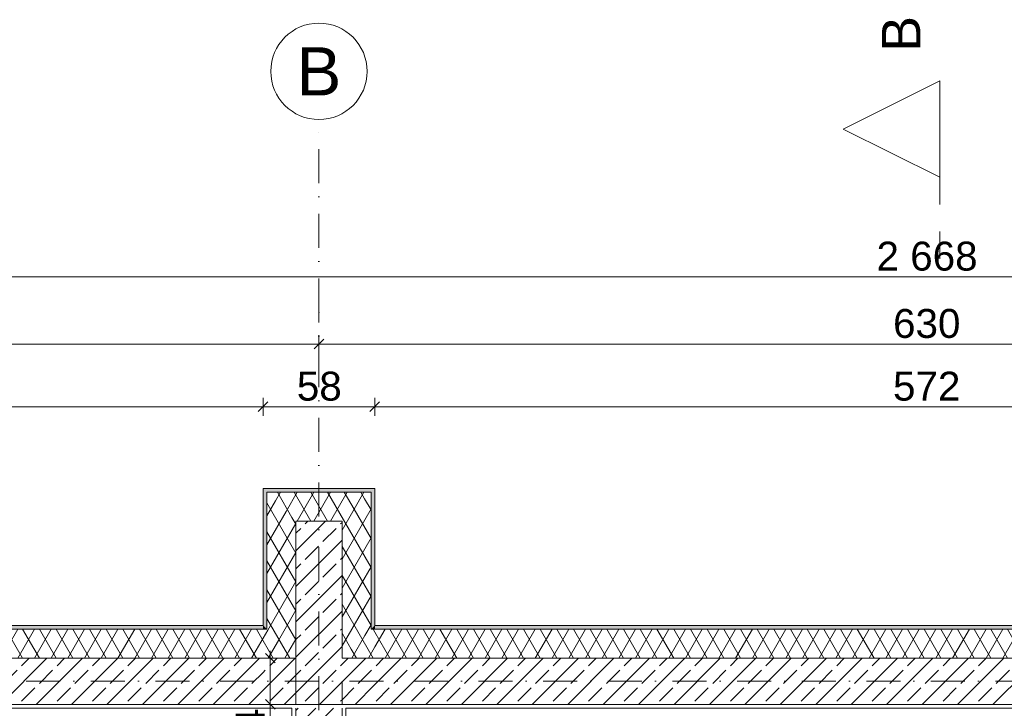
# Model space of a CAD drawing. Header units: millimetres. Extents: x -126271 to -91276, y -179170 to 5194.
# Tile 27 of 34: x -113582 to -108474, y -92007 to -88436. Entities that reach past the tile are written whole.
import ezdxf
from ezdxf.enums import TextEntityAlignment as Align

# ---------------------------------------------------------------- set-up
doc = ezdxf.new("R2010")
doc.units = ezdxf.units.MM
doc.header["$MEASUREMENT"] = 0
for name, pattern in [('Kropki i Kreski', [335.138881, 176.388884, -88.194442, 0, -70.555556]), ('Przerywana', [282.222223, 141.111112, -141.111112]), ('Wipeout_Contour', [1000, 0, -1000])]:
    doc.linetypes.add(name, pattern=pattern)
for name, color, linetype in [('Nowe_Konstrukcja - Słupy', 7, 'Continuous'), ('Nowe_Konstrukcja - Ściany zew', 7, 'Continuous'), ('Nowe_Osie', 7, 'Continuous'), ('Nowe_Wymiarowanie - Ogólne', 7, 'Continuous'), ('Znaczniki - Przekroje', 7, 'Continuous')]:
    doc.layers.add(name, color=color, linetype=linetype)
for name, color, linetype, lineweight, true_color in [('Nowe_Konstrukcja - Słupy_Nr_pióra__101', 250, 'Continuous', 13, 0x333333), ('Nowe_Konstrukcja - Ściany zew_Nr_pióra__23', 7, 'Continuous', 13, 0x858585), ('Nowe_Wymiarowanie - Ogólne_Nr_pióra__81', 7, 'Continuous', 13, 0x6a6a6a), ('Znaczniki - Przekroje_Nr_pióra__81', 7, 'Continuous', 13, 0x6a6a6a)]:
    doc.layers.add(name, color=color, linetype=linetype, lineweight=lineweight, true_color=true_color)
for name, color, linetype, lineweight in [('Nowe_Konstrukcja - Słupy_Nr_pióra__3', 7, 'Continuous', 13), ('Nowe_Konstrukcja - Słupy_Nr_pióra__41', 7, 'Continuous', 13), ('Nowe_Konstrukcja - Ściany zew_Nr_pióra__21', 7, 'Continuous', 20), ('Nowe_Konstrukcja - Ściany zew_Nr_pióra__3', 7, 'Continuous', 13), ('Nowe_Osie_Nr_pióra__3', 7, 'Continuous', 13), ('Nowe_Osie_Nr_pióra__4', 8, 'Continuous', 13), ('Nowe_Wymiarowanie - Ogólne_Nr_pióra__42', 8, 'Continuous', 25)]:
    doc.layers.add(name, color=color, linetype=linetype, lineweight=lineweight)
doc.styles.add('STYL_AUTOMATYCZNY_1', font='arial.ttf')
doc.dimstyles.new('STYL_AUTOMATYCZNY__1', dxfattribs={"dimtxt": 150, "dimasz": 47.5, "dimexe": 0.18, "dimexo": 0.0625, "dimgap": 0, "dimtad": 1, "dimtih": 1, "dimtoh": 1, "dimdec": 0, "dimlfac": 0.1, "dimzin": 0, "dimdsep": 46, "dimtxsty": 'STYL_AUTOMATYCZNY_1', "dimblk": 'ARROWHEAD_6', "dimblk1": 'ARROWHEAD_6', "dimblk2": 'ARROWHEAD_6', "dimcen": 0.09, "dimse1": 1, "dimse2": 1, "dimclrd": 256, "dimclre": 256, "dimclrt": 8, "dimazin": 0, "dimtfac": 1, "dimtdec": 4, "dimtmove": 0, "dimatfit": 3, "dimfxl": 0, "dimtolj": 1, "dimtzin": 0, "dimarcsym": 0})
doc.dimstyles.new('STYL_AUTOMATYCZNY__2', dxfattribs={"dimtxt": 150, "dimasz": 47.5, "dimexe": 0.18, "dimexo": 0.0625, "dimgap": 0, "dimtad": 1, "dimdec": 0, "dimlfac": 0.1, "dimzin": 0, "dimdsep": 46, "dimtxsty": 'STYL_AUTOMATYCZNY_1', "dimblk": 'ARROWHEAD_6', "dimblk1": 'ARROWHEAD_6', "dimblk2": 'ARROWHEAD_6', "dimcen": 0.09, "dimse1": 1, "dimse2": 1, "dimclrd": 256, "dimclre": 256, "dimclrt": 8, "dimazin": 0, "dimtfac": 1, "dimtdec": 4, "dimtmove": 0, "dimatfit": 3, "dimfxl": 0, "dimtolj": 1, "dimtzin": 0, "dimarcsym": 0})
pattern_1 = [(45, (0, 0), (-91.92388, 91.92388), []), (45, (-45.96, 45.96), (-91.92388, 91.92388), [97.5, -32.5])]
pattern_2 = [(0, (0, 0), (0, 86.60254), [0, -50]), (0, (25, 43.3), (0, 86.60254), [0, -50])]
pattern_3 = [(60, (0, 0), (-64.951905, 37.5), []), (120, (0, 0), (64.951905, 37.5), [])]

# ---------------------------------------------------------------- blocks, each defined once
blk = doc.blocks.new('Ściana_17_1', base_point=(-112029.5, -96066.6))
at = {"layer": 'Nowe_Konstrukcja - Ściany zew_Nr_pióra__23', "linetype": 'Continuous', "lineweight": 13, "true_color": 0x858585}
h = blk.add_hatch(dxfattribs=at)
h.set_pattern_fill('Tynk_0001', color=252, style=0, pattern_type=2)
h.set_pattern_definition(pattern_2)
h.paths.add_polyline_path([(-112169.5, -92006.6), (-112169.5, -95986.6), (-112149.5, -95986.6), (-112149.5, -92006.6)])
h = blk.add_hatch(dxfattribs=at)
h.set_pattern_fill('Beton_zbrojony_0001', color=252, style=0, pattern_type=2)
h.set_pattern_definition(pattern_1)
h.paths.add_polyline_path([(-112149.5, -92006.6), (-112149.5, -95986.6), (-111909.5, -95986.6), (-111909.5, -92006.6)])
h = blk.add_hatch(dxfattribs=at)
h.set_pattern_fill('Tynk_0001', color=252, style=0, pattern_type=2)
h.set_pattern_definition(pattern_2)
h.paths.add_polyline_path([(-111889.5, -93520.6), (-111889.5, -92006.6), (-111909.5, -92006.6), (-111909.5, -93520.6)])
h = blk.add_hatch(dxfattribs=at)
h.set_pattern_fill('Tynk_0001', color=252, style=0, pattern_type=2)
h.set_pattern_definition(pattern_2)
h.paths.add_polyline_path([(-111889.5, -93540.6), (-111889.5, -93520.6), (-111909.5, -93520.6), (-111909.5, -93540.6)])
h = blk.add_hatch(dxfattribs=at)
h.set_pattern_fill('Tynk_0001', color=252, style=0, pattern_type=2)
h.set_pattern_definition(pattern_2)
h.paths.add_polyline_path([(-111889.5, -93680.6), (-111889.5, -93660.6), (-111909.5, -93660.6), (-111909.5, -93680.6)])
h = blk.add_hatch(dxfattribs=at)
h.set_pattern_fill('Tynk_0001', color=252, style=0, pattern_type=2)
h.set_pattern_definition(pattern_2)
h.paths.add_polyline_path([(-111909.5, -93680.6), (-111909.5, -95986.6), (-111889.5, -95986.6), (-111889.5, -93680.6)])
h = blk.add_hatch(dxfattribs=at)
h.set_pattern_fill('Beton_zbrojony_0001', color=252, style=0, pattern_type=2)
h.set_pattern_definition(pattern_1)
h.paths.add_polyline_path([(-112149.5, -96006.6), (-111909.5, -96006.6), (-111909.5, -95986.6), (-112149.5, -95986.6)])
h = blk.add_hatch(dxfattribs=at)
h.set_pattern_fill('Beton_zbrojony_0001', color=252, style=0, pattern_type=2)
h.set_pattern_definition(pattern_1)
h.paths.add_polyline_path([(-112149.5, -96126.6), (-111909.5, -96126.6), (-111909.5, -96006.6), (-112149.5, -96006.6)])
h = blk.add_hatch(dxfattribs=at)
h.set_pattern_fill('Beton_zbrojony_0001', color=252, style=0, pattern_type=2)
h.set_pattern_definition(pattern_1)
h.paths.add_polyline_path([(-112149.5, -96146.6), (-111909.5, -96146.6), (-111909.5, -96126.6), (-112149.5, -96126.6)])
at = {"layer": 'Nowe_Konstrukcja - Ściany zew_Nr_pióra__21', "color": 7, "linetype": 'Continuous', "lineweight": 20}
blk.add_line((-112149.5, -96146.6), (-111909.5, -96146.6), dxfattribs=at)
at = {"layer": 'Nowe_Konstrukcja - Ściany zew_Nr_pióra__21', "color": 7, "linetype": 'Continuous', "lineweight": 20, "flags": 128}
for points in [[(-112169.5, -92006.6), (-112169.5, -95986.6)], [(-111889.5, -93520.6), (-111889.5, -92006.6)], [(-111889.5, -95986.6), (-111889.5, -93680.6)]]:
    blk.add_lwpolyline(points, dxfattribs=at)
at = {"layer": 'Nowe_Konstrukcja - Ściany zew_Nr_pióra__3', "color": 7, "linetype": 'Continuous', "lineweight": 13}
for p, q in [((-112149.5, -92006.6), (-112149.5, -95986.6)), ((-111909.5, -93540.6), (-111909.5, -92006.6)), ((-111889.5, -93540.6), (-111909.5, -93540.6)), ((-111909.5, -93540.6), (-111909.5, -93660.6)), ((-111909.5, -93660.6), (-111889.5, -93660.6)), ((-111909.5, -95986.6), (-111909.5, -93660.6)), ((-112149.5, -95986.6), (-112149.5, -96006.6)), ((-112149.5, -96006.6), (-112149.5, -96126.6)), ((-111909.5, -96006.6), (-111909.5, -95986.6)), ((-111909.5, -96126.6), (-111909.5, -96006.6)), ((-112149.5, -96126.6), (-112149.5, -96146.6)), ((-111909.5, -96146.6), (-111909.5, -96126.6))]:
    blk.add_line(p, q, dxfattribs=at)
blk = doc.blocks.new('Ściana_21_1', base_point=(-95829.5, -91866.6))
at = {"layer": 'Nowe_Konstrukcja - Ściany zew_Nr_pióra__23', "linetype": 'Continuous', "lineweight": 0, "true_color": 0xdfdfdf}
for points in [[(-112299.4, -90886.6), (-111759.4, -90886.6), (-111739.4, -90866.6), (-112319.4, -90866.6)], [(-112299.4, -91596.6), (-112299.4, -90886.6), (-112319.4, -90866.6), (-112319.4, -91576.6)], [(-112299.4, -90886.6), (-111759.4, -90886.6), (-111739.4, -90866.6), (-112319.4, -90866.6)], [(-112299.4, -91596.6), (-112299.4, -90886.6), (-112319.4, -90866.6), (-112319.4, -91576.6)], [(-111759.4, -90886.6), (-111759.4, -91596.6), (-111739.4, -91576.6), (-111739.4, -90866.6)], [(-111759.4, -90886.6), (-111759.4, -91596.6), (-111739.4, -91576.6), (-111739.4, -90866.6)], [(-112319.4, -91576.6), (-121139.5, -91576.6), (-121139.5, -91596.6), (-112319.4, -91596.6)], [(-112299.4, -91596.6), (-112319.4, -91576.6), (-112319.4, -91596.6)], [(-112299.4, -91596.6), (-112319.4, -91576.6), (-112319.4, -91596.6)], [(-111739.4, -91576.6), (-111759.4, -91596.6), (-111739.4, -91596.6)], [(-111739.4, -91576.6), (-111759.4, -91596.6), (-111739.4, -91596.6)], [(-106019.4, -91576.6), (-111739.4, -91576.6), (-111739.4, -91596.6), (-106019.4, -91596.6)]]:
    blk.add_hatch(color=254, dxfattribs=at).paths.add_polyline_path(points)
at = {"layer": 'Nowe_Konstrukcja - Ściany zew_Nr_pióra__23', "linetype": 'Continuous', "lineweight": 13, "true_color": 0x858585}
h = blk.add_hatch(dxfattribs=at)
h.set_pattern_fill('Izolacja_miękka_0001', color=252, style=0, pattern_type=2)
h.set_pattern_definition(pattern_3)
h.paths.add_polyline_path([(-112149.4, -91036.6), (-111909.4, -91036.6), (-111759.4, -90886.6), (-112299.4, -90886.6)])
h = blk.add_hatch(dxfattribs=at)
h.set_pattern_fill('Izolacja_miękka_0001', color=252, style=0, pattern_type=2)
h.set_pattern_definition(pattern_3)
h.paths.add_polyline_path([(-112149.4, -91746.6), (-112149.4, -91036.6), (-112299.4, -90886.6), (-112299.4, -91596.6)])
h = blk.add_hatch(dxfattribs=at)
h.set_pattern_fill('Izolacja_miękka_0001', color=252, style=0, pattern_type=2)
h.set_pattern_definition(pattern_3)
h.paths.add_polyline_path([(-112149.4, -91036.6), (-111909.4, -91036.6), (-111759.4, -90886.6), (-112299.4, -90886.6)])
h = blk.add_hatch(dxfattribs=at)
h.set_pattern_fill('Izolacja_miękka_0001', color=252, style=0, pattern_type=2)
h.set_pattern_definition(pattern_3)
h.paths.add_polyline_path([(-112149.4, -91746.6), (-112149.4, -91036.6), (-112299.4, -90886.6), (-112299.4, -91596.6)])
h = blk.add_hatch(dxfattribs=at)
h.set_pattern_fill('Izolacja_miękka_0001', color=252, style=0, pattern_type=2)
h.set_pattern_definition(pattern_3)
h.paths.add_polyline_path([(-111909.4, -91036.6), (-111909.4, -91746.6), (-111759.4, -91596.6), (-111759.4, -90886.6)])
h = blk.add_hatch(dxfattribs=at)
h.set_pattern_fill('Izolacja_miękka_0001', color=252, style=0, pattern_type=2)
h.set_pattern_definition(pattern_3)
h.paths.add_polyline_path([(-111909.4, -91036.6), (-111909.4, -91746.6), (-111759.4, -91596.6), (-111759.4, -90886.6)])
h = blk.add_hatch(dxfattribs=at)
h.set_pattern_fill('Izolacja_miękka_0001', color=252, style=0, pattern_type=2)
h.set_pattern_definition(pattern_3)
h.paths.add_polyline_path([(-112319.4, -91596.6), (-121139.5, -91596.6), (-121139.5, -91746.6), (-112319.4, -91746.6)])
h = blk.add_hatch(dxfattribs=at)
h.set_pattern_fill('Izolacja_miękka_0001', color=252, style=0, pattern_type=2)
h.set_pattern_definition(pattern_3)
h.paths.add_polyline_path([(-112319.4, -91746.6), (-112149.4, -91746.6), (-112299.4, -91596.6), (-112319.4, -91596.6)])
h = blk.add_hatch(dxfattribs=at)
h.set_pattern_fill('Izolacja_miękka_0001', color=252, style=0, pattern_type=2)
h.set_pattern_definition(pattern_3)
h.paths.add_polyline_path([(-112319.4, -91746.6), (-112149.4, -91746.6), (-112299.4, -91596.6), (-112319.4, -91596.6)])
h = blk.add_hatch(dxfattribs=at)
h.set_pattern_fill('Izolacja_miękka_0001', color=252, style=0, pattern_type=2)
h.set_pattern_definition(pattern_3)
h.paths.add_polyline_path([(-111909.4, -91746.6), (-111739.4, -91746.6), (-111739.4, -91596.6), (-111759.4, -91596.6)])
h = blk.add_hatch(dxfattribs=at)
h.set_pattern_fill('Izolacja_miękka_0001', color=252, style=0, pattern_type=2)
h.set_pattern_definition(pattern_3)
h.paths.add_polyline_path([(-111909.4, -91746.6), (-111739.4, -91746.6), (-111739.4, -91596.6), (-111759.4, -91596.6)])
h = blk.add_hatch(dxfattribs=at)
h.set_pattern_fill('Izolacja_miękka_0001', color=252, style=0, pattern_type=2)
h.set_pattern_definition(pattern_3)
h.paths.add_polyline_path([(-106019.4, -91596.6), (-111739.4, -91596.6), (-111739.4, -91746.6), (-106019.4, -91746.6)])
h = blk.add_hatch(dxfattribs=at)
h.set_pattern_fill('Beton_zbrojony_0001', color=252, style=0, pattern_type=2)
h.set_pattern_definition(pattern_1)
h.paths.add_polyline_path([(-112319.4, -91746.6), (-121139.5, -91746.6), (-121139.5, -91986.6), (-119529.3, -91986.6), (-119529.3, -91746.6), (-119269.3, -91746.6), (-119269.3, -91986.6), (-116869.3, -91986.6), (-116869.3, -91746.6), (-116569.3, -91746.6), (-116569.3, -91986.6), (-112319.4, -91986.6)])
h = blk.add_hatch(dxfattribs=at)
h.set_pattern_fill('Beton_zbrojony_0001', color=252, style=0, pattern_type=2)
h.set_pattern_definition(pattern_1)
h.paths.add_polyline_path([(-112319.4, -91986.6), (-112149.4, -91986.6), (-112149.4, -91746.6), (-112319.4, -91746.6)])
h = blk.add_hatch(dxfattribs=at)
h.set_pattern_fill('Beton_zbrojony_0001', color=252, style=0, pattern_type=2)
h.set_pattern_definition(pattern_1)
h.paths.add_polyline_path([(-112319.4, -91986.6), (-112149.4, -91986.6), (-112149.4, -91746.6), (-112319.4, -91746.6)])
h = blk.add_hatch(dxfattribs=at)
h.set_pattern_fill('Beton_zbrojony_0001', color=252, style=0, pattern_type=2)
h.set_pattern_definition(pattern_1)
h.paths.add_polyline_path([(-111909.4, -91986.6), (-111739.4, -91986.6), (-111739.4, -91746.6), (-111909.4, -91746.6)])
h = blk.add_hatch(dxfattribs=at)
h.set_pattern_fill('Beton_zbrojony_0001', color=252, style=0, pattern_type=2)
h.set_pattern_definition(pattern_1)
h.paths.add_polyline_path([(-111909.4, -91986.6), (-111739.4, -91986.6), (-111739.4, -91746.6), (-111909.4, -91746.6)])
h = blk.add_hatch(dxfattribs=at)
h.set_pattern_fill('Beton_zbrojony_0001', color=252, style=0, pattern_type=2)
h.set_pattern_definition(pattern_1)
h.paths.add_polyline_path([(-106019.4, -91746.6), (-111739.4, -91746.6), (-111739.4, -91986.6), (-106019.4, -91986.6)])
h = blk.add_hatch(dxfattribs=at)
h.set_pattern_fill('Tynk_0001', color=252, style=0, pattern_type=2)
h.set_pattern_definition(pattern_2)
h.paths.add_polyline_path([(-114169.5, -92006.6), (-112319.4, -92006.6), (-112319.4, -91986.6), (-114169.5, -91986.6)])
h = blk.add_hatch(dxfattribs=at)
h.set_pattern_fill('Tynk_0001', color=252, style=0, pattern_type=2)
h.set_pattern_definition(pattern_2)
h.paths.add_polyline_path([(-112149.4, -91986.6), (-112319.4, -91986.6), (-112319.4, -92006.6), (-111739.4, -92006.6), (-111739.4, -91986.6), (-111909.4, -91986.6)])
h = blk.add_hatch(dxfattribs=at)
h.set_pattern_fill('Tynk_0001', color=252, style=0, pattern_type=2)
h.set_pattern_definition(pattern_2)
h.paths.add_polyline_path([(-112149.4, -91986.6), (-112319.4, -91986.6), (-112319.4, -92006.6), (-111739.4, -92006.6), (-111739.4, -91986.6), (-111909.4, -91986.6)])
h = blk.add_hatch(dxfattribs=at)
h.set_pattern_fill('Tynk_0001', color=252, style=0, pattern_type=2)
h.set_pattern_definition(pattern_2)
h.paths.add_polyline_path([(-108029.5, -91986.6), (-111739.4, -91986.6), (-111739.4, -92006.6), (-108029.5, -92006.6)])
at = {"layer": 'Nowe_Konstrukcja - Słupy_Nr_pióra__3', "color": 7, "linetype": 'Continuous', "lineweight": 13}
for p, q in [((-111909.4, -91036.6), (-112149.4, -91036.6)), ((-112149.4, -91036.6), (-112149.4, -91746.6)), ((-111909.4, -91036.6), (-112149.4, -91036.6)), ((-112149.4, -91036.6), (-112149.4, -91746.6)), ((-111909.4, -91746.6), (-111909.4, -91036.6)), ((-111909.4, -91746.6), (-111909.4, -91036.6))]:
    blk.add_line(p, q, dxfattribs=at)
at = {"layer": 'Nowe_Konstrukcja - Ściany zew_Nr_pióra__21', "color": 7, "linetype": 'Continuous', "lineweight": 20}
for p, q in [((-112319.4, -90866.6), (-111739.4, -90866.6)), ((-112319.4, -91576.6), (-112319.4, -90866.6)), ((-112319.4, -90866.6), (-111739.4, -90866.6)), ((-112319.4, -91576.6), (-112319.4, -90866.6)), ((-111739.4, -90866.6), (-111739.4, -91576.6)), ((-111739.4, -90866.6), (-111739.4, -91576.6))]:
    blk.add_line(p, q, dxfattribs=at)
at = {"layer": 'Nowe_Konstrukcja - Ściany zew_Nr_pióra__21', "color": 7, "linetype": 'Continuous', "lineweight": 20, "flags": 128}
for points in [[(-112319.4, -91576.6), (-121139.5, -91576.6)], [(-106019.4, -91576.6), (-111739.4, -91576.6)], [(-114169.5, -92006.6), (-112169.5, -92006.6)], [(-111889.5, -92006.6), (-108029.5, -92006.6)]]:
    blk.add_lwpolyline(points, dxfattribs=at)
at = {"layer": 'Nowe_Konstrukcja - Ściany zew_Nr_pióra__3', "color": 7, "linetype": 'Continuous', "lineweight": 13}
for p, q in [((-112299.4, -90886.6), (-111759.4, -90886.6)), ((-112299.4, -91596.6), (-112299.4, -90886.6)), ((-112299.4, -90886.6), (-111759.4, -90886.6)), ((-112299.4, -91596.6), (-112299.4, -90886.6)), ((-111759.4, -90886.6), (-111759.4, -91596.6)), ((-111759.4, -90886.6), (-111759.4, -91596.6)), ((-112319.4, -91596.6), (-121139.5, -91596.6)), ((-112319.4, -91596.6), (-112299.4, -91596.6)), ((-112319.4, -91596.6), (-112299.4, -91596.6)), ((-111759.4, -91596.6), (-111739.4, -91596.6)), ((-111759.4, -91596.6), (-111739.4, -91596.6)), ((-106019.4, -91596.6), (-111739.4, -91596.6)), ((-112319.4, -91746.6), (-121139.5, -91746.6)), ((-112319.4, -91746.6), (-112149.4, -91746.6)), ((-112319.4, -91746.6), (-112149.4, -91746.6)), ((-112149.4, -91746.6), (-112319.4, -91746.6)), ((-112149.4, -91746.6), (-112319.4, -91746.6)), ((-111909.4, -91746.6), (-111739.4, -91746.6)), ((-111909.4, -91746.6), (-111739.4, -91746.6)), ((-111739.4, -91746.6), (-111909.4, -91746.6)), ((-111739.4, -91746.6), (-111909.4, -91746.6)), ((-106019.4, -91746.6), (-111739.4, -91746.6)), ((-114189.5, -91986.6), (-112319.4, -91986.6)), ((-112319.4, -91986.6), (-111739.4, -91986.6)), ((-112319.4, -91986.6), (-111739.4, -91986.6)), ((-111739.4, -91986.6), (-108009.5, -91986.6))]:
    blk.add_line(p, q, dxfattribs=at)
blk = doc.blocks.new('Standardowy znacznik osi_3')
at = {"layer": 'Nowe_Osie_Nr_pióra__3', "color": 7, "linetype": 'Continuous', "lineweight": 13, "flags": 128}
blk.add_lwpolyline([(17973, 0, 1), (17473, 0, 1)], format="xyb", close=True, dxfattribs=at)
at = {"layer": 'Nowe_Osie_Nr_pióra__4', "color": 8, "linetype": 'Kropki i Kreski', "lineweight": 13}
for p, q in [((1000, 0), (16473, 0)), ((16473, 0), (16473, 0)), ((16473, 0), (17473, 0))]:
    blk.add_line(p, q, dxfattribs=at)
blk.add_point((16473, 0), dxfattribs=at)
at = {"layer": 'Nowe_Osie_Nr_pióra__4', "color": 8, "lineweight": 13, "style": 'STYL_AUTOMATYCZNY_1'}
for tag, p in [('AC_MarkerText_1_0', (-67.9, -57.1)), ('AC_MarkerText_1_1', (17905.2, -57.1))]:
    blk.add_attdef(tag, text='', height=250, rotation=270, dxfattribs=at).set_placement(p, align=Align.TOP_CENTER)
blk = doc.blocks.new('Standardowy znacznik osi_5')
at = {"layer": 'Nowe_Osie_Nr_pióra__4', "color": 8, "linetype": 'Kropki i Kreski', "lineweight": 13}
blk.add_line((1000, 0), (32849.3, 0), dxfattribs=at)
at = {"layer": 'Nowe_Osie_Nr_pióra__4', "color": 8, "lineweight": 13, "style": 'STYL_AUTOMATYCZNY_1'}
for tag, p in [('AC_MarkerText_1_0', (-250, -239.3)), ('AC_MarkerText_1_1', (34099.3, -239.3))]:
    blk.add_attdef(tag, text='', height=250, rotation=180, dxfattribs=at).set_placement(p, align=Align.TOP_CENTER)
blk = doc.blocks.new('*D150')
at = {"layer": 'Nowe_Wymiarowanie - Ogólne_Nr_pióra__81', "color": 251, "linetype": 'Continuous', "lineweight": 13, "true_color": 0x6a6a6a}
for p, q in [((-121341.1, -91961.6), (-121291.1, -92011.6)), ((-121316.1, -96006.6), (-121316.1, -91986.6)), ((-121269.2, -96006.6), (-121362.9, -96006.6)), ((-121341.1, -95981.6), (-121291.1, -96031.6))]:
    blk.add_line(p, q, dxfattribs=at)
at = {"layer": 'Nowe_Wymiarowanie - Ogólne_Nr_pióra__42', "color": 8, "lineweight": 25, "char_height": 150, "attachment_point": 7, "rotation": 90, "style": 'STYL_AUTOMATYCZNY_1'}
for s, insert in [('\\A1;{\\pql;\\fArial|b0|i0|c238|p0;\\W1.000000;24}', (-121346.1, -92240.4)), ('\\A1;{\\pql;\\fArial|b0|i0|c238|p0;\\W1.000000;402}', (-121346.1, -94282.6))]:
    blk.add_mtext(s, dxfattribs=dict(at, insert=insert))
blk = doc.blocks.new('ARROWHEAD_6')
at = {"color": 0, "linetype": 'Continuous', "lineweight": 0}
for p, q in [((0, 0), (-1, 0)), ((-0.5, -0.5), (0.5, 0.5))]:
    blk.add_line(p, q, dxfattribs=at)
blk = doc.blocks.new('*D151')
at = {"layer": 'Nowe_Wymiarowanie - Ogólne_Nr_pióra__81', "color": 251, "linetype": 'Continuous', "lineweight": 13, "true_color": 0x6a6a6a}
for p, q in [((-121291.1, -91771.6), (-121341.1, -91721.6)), ((-121316.1, -91746.6), (-121316.1, -91709.1)), ((-121269.2, -91746.6), (-121362.9, -91746.6)), ((-121316.1, -91986.6), (-121316.1, -91746.6)), ((-121269.2, -91986.6), (-121362.9, -91986.6)), ((-121341.1, -91961.6), (-121291.1, -92011.6)), ((-121316.1, -96006.6), (-121316.1, -91986.6))]:
    blk.add_line(p, q, dxfattribs=at)
blk = doc.blocks.new('*D158')
at = {"layer": 'Nowe_Wymiarowanie - Ogólne_Nr_pióra__81', "color": 251, "linetype": 'Continuous', "lineweight": 13, "true_color": 0x6a6a6a}
for p, q in [((-112306.9, -91961.6), (-112256.9, -92011.6)), ((-112281.9, -96006.6), (-112281.9, -91986.6)), ((-112235, -96006.6), (-112328.8, -96006.6)), ((-112306.9, -95981.6), (-112256.9, -96031.6))]:
    blk.add_line(p, q, dxfattribs=at)
at = {"layer": 'Nowe_Wymiarowanie - Ogólne_Nr_pióra__42', "color": 8, "lineweight": 25, "char_height": 150, "attachment_point": 7, "rotation": 90, "style": 'STYL_AUTOMATYCZNY_1'}
for s, insert in [('\\A1;{\\pql;\\fArial|b0|i0|c238|p0;\\W1.000000;24}', (-112311.9, -92240.4)), ('\\A1;{\\pql;\\fArial|b0|i0|c238|p0;\\W1.000000;402}', (-112311.9, -94282.6))]:
    blk.add_mtext(s, dxfattribs=dict(at, insert=insert))
blk = doc.blocks.new('*D159')
at = {"layer": 'Nowe_Wymiarowanie - Ogólne_Nr_pióra__81', "color": 251, "linetype": 'Continuous', "lineweight": 13, "true_color": 0x6a6a6a}
for p, q in [((-112256.9, -91771.6), (-112306.9, -91721.6)), ((-112281.9, -91746.6), (-112281.9, -91709.1)), ((-112235, -91746.6), (-112328.8, -91746.6)), ((-112281.9, -91986.6), (-112281.9, -91746.6)), ((-112235, -91986.6), (-112328.8, -91986.6)), ((-112306.9, -91961.6), (-112256.9, -92011.6)), ((-112281.9, -96006.6), (-112281.9, -91986.6))]:
    blk.add_line(p, q, dxfattribs=at)
blk = doc.blocks.new('*D179')
at = {"layer": 'Nowe_Wymiarowanie - Ogólne_Nr_pióra__81', "color": 251, "linetype": 'Continuous', "lineweight": 13, "true_color": 0x6a6a6a}
for p, q in [((-122194.3, -89743.9), (-122244.3, -89793.9)), ((-122219.3, -89815.8), (-122219.3, -89722)), ((-95564.7, -89793.9), (-95514.7, -89743.9)), ((-95539.7, -89815.8), (-95539.7, -89722)), ((-122256.8, -89768.9), (-122219.3, -89768.9)), ((-122219.3, -89768.9), (-95539.7, -89768.9)), ((-95539.7, -89768.9), (-95502.2, -89768.9))]:
    blk.add_line(p, q, dxfattribs=at)
at = {"layer": 'Nowe_Wymiarowanie - Ogólne_Nr_pióra__42', "color": 8, "lineweight": 25, "insert": (-109136.9, -89738.9), "char_height": 150, "attachment_point": 7, "style": 'STYL_AUTOMATYCZNY_1'}
blk.add_mtext('\\A1;{\\pql;\\fArial|b0|i0|c238|p0;\\W1.000000;2\xa0668}', dxfattribs=at)
blk = doc.blocks.new('*D181')
at = {"layer": 'Nowe_Wymiarowanie - Ogólne_Nr_pióra__81', "color": 251, "linetype": 'Continuous', "lineweight": 13, "true_color": 0x6a6a6a}
for p, q in [((-121141.5, -90490.1), (-121141.5, -90396.3)), ((-112319.5, -90490.1), (-112319.5, -90396.3)), ((-121116.5, -90418.2), (-121166.5, -90468.2)), ((-121141.5, -90443.2), (-112319.5, -90443.2)), ((-112294.5, -90418.2), (-112344.5, -90468.2))]:
    blk.add_line(p, q, dxfattribs=at)
at = {"layer": 'Nowe_Wymiarowanie - Ogólne_Nr_pióra__42', "color": 8, "lineweight": 25, "insert": (-116902.1, -90413.2), "char_height": 150, "attachment_point": 7, "style": 'STYL_AUTOMATYCZNY_1'}
blk.add_mtext('\\A1;{\\pql;\\fArial|b0|i0|c238|p0;\\W1.000000;882}', dxfattribs=at)
blk = doc.blocks.new('*D182')
at = {"layer": 'Nowe_Wymiarowanie - Ogólne_Nr_pióra__81', "color": 251, "linetype": 'Continuous', "lineweight": 13, "true_color": 0x6a6a6a}
for p, q in [((-112319.5, -90490.1), (-112319.5, -90396.3)), ((-111740, -90490.1), (-111740, -90396.3)), ((-112294.5, -90418.2), (-112344.5, -90468.2)), ((-112319.5, -90443.2), (-111740, -90443.2)), ((-111715, -90418.2), (-111765, -90468.2))]:
    blk.add_line(p, q, dxfattribs=at)
at = {"layer": 'Nowe_Wymiarowanie - Ogólne_Nr_pióra__42', "color": 8, "lineweight": 25, "insert": (-112144.2, -90413.2), "char_height": 150, "attachment_point": 7, "style": 'STYL_AUTOMATYCZNY_1'}
blk.add_mtext('\\A1;{\\pql;\\fArial|b0|i0|c238|p0;\\W1.000000;58}', dxfattribs=at)
blk = doc.blocks.new('*D183')
at = {"layer": 'Nowe_Wymiarowanie - Ogólne_Nr_pióra__81', "color": 251, "linetype": 'Continuous', "lineweight": 13, "true_color": 0x6a6a6a}
for p, q in [((-111740, -90490.1), (-111740, -90396.3)), ((-106019.5, -90490.1), (-106019.5, -90396.3)), ((-111715, -90418.2), (-111765, -90468.2)), ((-111740, -90443.2), (-106019.5, -90443.2)), ((-105994.5, -90418.2), (-106044.5, -90468.2))]:
    blk.add_line(p, q, dxfattribs=at)
at = {"layer": 'Nowe_Wymiarowanie - Ogólne_Nr_pióra__42', "color": 8, "lineweight": 25, "insert": (-109051.4, -90413.2), "char_height": 150, "attachment_point": 7, "style": 'STYL_AUTOMATYCZNY_1'}
blk.add_mtext('\\A1;{\\pql;\\fArial|b0|i0|c238|p0;\\W1.000000;572}', dxfattribs=at)
blk = doc.blocks.new('*D188')
at = {"layer": 'Nowe_Wymiarowanie - Ogólne_Nr_pióra__81', "color": 251, "linetype": 'Continuous', "lineweight": 13, "true_color": 0x6a6a6a}
for p, q in [((-121904.5, -90093), (-121954.5, -90143)), ((-121929.5, -90164.9), (-121929.5, -90071.2)), ((-112004.5, -90093), (-112054.5, -90143)), ((-112029.5, -90164.9), (-112029.5, -90071.2)), ((-121929.5, -90118), (-112029.5, -90118))]:
    blk.add_line(p, q, dxfattribs=at)
at = {"layer": 'Nowe_Wymiarowanie - Ogólne_Nr_pióra__42', "color": 8, "lineweight": 25, "insert": (-117151.1, -90088), "char_height": 150, "attachment_point": 7, "style": 'STYL_AUTOMATYCZNY_1'}
blk.add_mtext('\\A1;{\\pql;\\fArial|b0|i0|c238|p0;\\W1.000000;990}', dxfattribs=at)
blk = doc.blocks.new('*D189')
at = {"layer": 'Nowe_Wymiarowanie - Ogólne_Nr_pióra__81', "color": 251, "linetype": 'Continuous', "lineweight": 13, "true_color": 0x6a6a6a}
for p, q in [((-112004.5, -90093), (-112054.5, -90143)), ((-112029.5, -90164.9), (-112029.5, -90071.2)), ((-105704.5, -90093), (-105754.5, -90143)), ((-105729.5, -90164.9), (-105729.5, -90071.2)), ((-112029.5, -90118), (-105729.5, -90118))]:
    blk.add_line(p, q, dxfattribs=at)
at = {"layer": 'Nowe_Wymiarowanie - Ogólne_Nr_pióra__42', "color": 8, "lineweight": 25, "insert": (-109051.1, -90088), "char_height": 150, "attachment_point": 7, "style": 'STYL_AUTOMATYCZNY_1'}
blk.add_mtext('\\A1;{\\pql;\\fArial|b0|i0|c238|p0;\\W1.000000;630}', dxfattribs=at)
blk = doc.blocks.new('Płaszczyzna odcinająca_2_1', base_point=(-108809.3, -89002.7))
at = {"layer": 'Znaczniki - Przekroje_Nr_pióra__81', "color": 251, "linetype": 'Przerywana', "lineweight": 13, "true_color": 0x6a6a6a}
blk.add_line((-108809.3, -89252.7), (-108809.3, -89752.7), dxfattribs=at)
at = {"color": 254, "linetype": 'Wipeout_Contour', "lineweight": 0, "ltscale": 422108.897974}
blk.add_wipeout([(-108809.3, -88752.7), (-109309.3, -89002.7), (-108809.3, -89252.7)], dxfattribs=at).dxf.layer = 'Znaczniki - Przekroje'
at = {"layer": 'Znaczniki - Przekroje_Nr_pióra__81', "color": 251, "linetype": 'Continuous', "lineweight": 13, "true_color": 0x6a6a6a, "flags": 128}
blk.add_lwpolyline([(-108809.3, -88752.7), (-108809.3, -89252.7), (-109309.3, -89002.7)], close=True, dxfattribs=at)
blk = doc.blocks.new('Płaszczyzna odcinająca_5_1', base_point=(-108809.3, -89002.7))
at = {"layer": 'Znaczniki - Przekroje_Nr_pióra__81', "color": 251, "linetype": 'Przerywana', "lineweight": 13, "true_color": 0x6a6a6a}
blk.add_line((-108809.3, -89252.7), (-108809.3, -89752.7), dxfattribs=at)
at = {"layer": 'Znaczniki - Przekroje_Nr_pióra__81', "color": 251, "lineweight": 13, "true_color": 0x6a6a6a, "insert": (-108909.3, -88602.7), "char_height": 200, "attachment_point": 7, "rotation": 90, "style": 'STYL_AUTOMATYCZNY_1'}
blk.add_mtext('\\A1;{\\pql;\\pt0;\\fArial|b0|i0|c238|p0;\\W1.000000;B}', dxfattribs=at)
at = {"color": 254, "linetype": 'Wipeout_Contour', "lineweight": 0, "ltscale": 422108.897974}
blk.add_wipeout([(-108809.3, -88752.7), (-109309.3, -89002.7), (-108809.3, -89252.7)], dxfattribs=at).dxf.layer = 'Znaczniki - Przekroje'
at = {"layer": 'Znaczniki - Przekroje_Nr_pióra__81', "color": 251, "linetype": 'Continuous', "lineweight": 13, "true_color": 0x6a6a6a, "flags": 128}
blk.add_lwpolyline([(-108809.3, -88752.7), (-108809.3, -89252.7), (-109309.3, -89002.7)], close=True, dxfattribs=at)
blk = doc.blocks.new('Słup_15_1', base_point=(-112029.4, -91511.6))
at = {"layer": 'Nowe_Konstrukcja - Słupy_Nr_pióra__101', "linetype": 'Continuous', "lineweight": 13, "true_color": 0x333333}
h = blk.add_hatch(dxfattribs=at)
h.set_pattern_fill('Beton_zbrojony_0001', color=250, style=0, pattern_type=2)
h.set_pattern_definition(pattern_1)
h.paths.add_polyline_path([(-112149.4, -91986.6), (-111909.4, -91986.6), (-111909.4, -91036.6), (-112149.4, -91036.6)])
at = {"layer": 'Nowe_Konstrukcja - Słupy_Nr_pióra__3', "color": 7, "linetype": 'Continuous', "lineweight": 13}
for p, q in [((-111909.4, -91036.6), (-112149.4, -91036.6)), ((-112149.4, -91036.6), (-112149.4, -91746.6)), ((-111909.4, -91746.6), (-111909.4, -91036.6))]:
    blk.add_line(p, q, dxfattribs=at)
at = {"layer": 'Nowe_Konstrukcja - Słupy_Nr_pióra__41', "color": 7, "linetype": 'Continuous', "lineweight": 13}
for p, q in [((-112149.4, -91746.6), (-112149.4, -91866.6)), ((-112149.4, -91866.6), (-112149.4, -91986.6)), ((-111909.4, -91986.6), (-111909.4, -91866.6)), ((-112149.4, -91986.6), (-112029.5, -91986.6)), ((-112029.5, -91986.6), (-111909.4, -91986.6))]:
    blk.add_line(p, q, dxfattribs=at)
blk = doc.blocks.new('Słup_27_1', base_point=(-112029.4, -91511.6))
at = {"layer": 'Nowe_Konstrukcja - Słupy_Nr_pióra__101', "linetype": 'Continuous', "lineweight": 13, "true_color": 0x333333}
h = blk.add_hatch(dxfattribs=at)
h.set_pattern_fill('Beton_zbrojony_0001', color=250, style=0, pattern_type=2)
h.set_pattern_definition(pattern_1)
h.paths.add_polyline_path([(-112149.4, -91986.6), (-111909.4, -91986.6), (-111909.4, -91036.6), (-112149.4, -91036.6)])
at = {"layer": 'Nowe_Konstrukcja - Słupy_Nr_pióra__3', "color": 7, "linetype": 'Continuous', "lineweight": 13}
for p, q in [((-111909.4, -91036.6), (-112149.4, -91036.6)), ((-112149.4, -91036.6), (-112149.4, -91746.6)), ((-111909.4, -91746.6), (-111909.4, -91036.6))]:
    blk.add_line(p, q, dxfattribs=at)
at = {"layer": 'Nowe_Konstrukcja - Słupy_Nr_pióra__41', "color": 7, "linetype": 'Continuous', "lineweight": 13}
for p, q in [((-112149.4, -91746.6), (-112149.4, -91866.6)), ((-112149.4, -91866.6), (-112149.4, -91986.6)), ((-111909.4, -91986.6), (-111909.4, -91866.6)), ((-112149.4, -91986.6), (-112029.5, -91986.6)), ((-112029.5, -91986.6), (-111909.4, -91986.6))]:
    blk.add_line(p, q, dxfattribs=at)

msp = doc.modelspace()

# ---------------------------------------------------------------- block references
at = {"layer": 'Nowe_Konstrukcja - Słupy', "color": 7, "lineweight": 13}
for name in ['Słup_15_1', 'Słup_27_1']:
    msp.add_blockref(name, (-112029.4, -91511.6), dxfattribs=at)
at = {"layer": 'Nowe_Konstrukcja - Ściany zew', "color": 7, "lineweight": 20}
for name, p in [('Ściana_21_1', (-95829.5, -91866.6)), ('Ściana_17_1', (-112029.5, -96066.6))]:
    msp.add_blockref(name, p, dxfattribs=at)
at = {"layer": 'Nowe_Osie', "color": 8, "linetype": 'Continuous', "lineweight": 15}
ref = msp.add_blockref('Standardowy znacznik osi_3', (-112029.5, -106426.6), dxfattribs=dict(at, zscale=1000, rotation=90))
ref.add_attrib('AC_MarkerText_1_1', 'B', dxfattribs={"layer": 'Nowe_Osie_Nr_pióra__4', "color": 8, "lineweight": 13, "height": 250, "rotation": 360, "style": 'STYL_AUTOMATYCZNY_1'}).set_placement((-112029.5, -88578.6), align=Align.TOP_CENTER)
at = {"layer": 'Nowe_Osie', "color": 8, "linetype": 'Continuous', "lineweight": 15, "zscale": 1000, "rotation": 180}
msp.add_blockref('Standardowy znacznik osi_5', (-91921.8, -91866.6), dxfattribs=at)

# ---------------------------------------------------------------- dimensions: what is measured, and where the dimension line sits
at = {"layer": 'Nowe_Wymiarowanie - Ogólne', "color": 251, "linetype": 'Continuous', "lineweight": 13, "true_color": 0x6a6a6a}
for base, p1, p2, picture, middle in [((-95539.7, -89768.9), (-122219.3, -93332.6), (-95539.7, -93332.6), '*D179', (-108879.6, -89663.9)), ((-112029.5, -90118), (-121929.5, -96042.8), (-112029.5, -95876.8), '*D188', (-116979.9, -90013)), ((-105729.5, -90118), (-112029.5, -95876.8), (-105729.5, -95898.9), '*D189', (-108879.9, -90013)), ((-112319.5, -90443.2), (-121141.5, -94066.7), (-112319.5, -91138.9), '*D181', (-116730.9, -90338.2)), ((-111740, -90443.2), (-112319.5, -91138.9), (-111740, -91137.9), '*D182', (-112030, -90338.2)), ((-106019.5, -90443.2), (-111740, -91137.9), (-106019.5, -93838.1), '*D183', (-108880.2, -90338.2))]:
    dim = msp.add_linear_dim(base=base, p1=p1, p2=p2, dimstyle='STYL_AUTOMATYCZNY__1', dxfattribs=at)
    dim.commit()
    dim.dimension.update_dxf_attribs({"geometry": picture, "text_midpoint": middle, "dimtype": 160})
for base, p1, p2, picture, middle in [((-121316.1, -91746.6), (-108879.5, -91986.6), (-108879.5, -91746.6), '*D151', (-121421.1, -92126.3)), ((-112281.9, -91746.6), (-108879.5, -91986.6), (-108879.5, -91746.6), '*D159', (-112386.9, -92126.3)), ((-121316.1, -91986.6), (-113829.5, -96006.6), (-108879.5, -91986.6), '*D150', (-121421.1, -94111.4)), ((-112281.9, -91986.6), (-113829.5, -96006.6), (-108879.5, -91986.6), '*D158', (-112386.9, -94111.4))]:
    dim = msp.add_linear_dim(base=base, p1=p1, p2=p2, angle=90, dimstyle='STYL_AUTOMATYCZNY__2', dxfattribs=at)
    dim.commit()
    dim.dimension.update_dxf_attribs({"geometry": picture, "text_midpoint": middle, "dimtype": 160, "text_rotation": 90})

# ---------------------------------------------------------------- next in the draw order: block references
at = {"layer": 'Znaczniki - Przekroje', "color": 251, "lineweight": 13, "true_color": 0x6a6a6a}
msp.add_blockref('Płaszczyzna odcinająca_2_1', (-108809.3, -89002.7), dxfattribs=at)

# ---------------------------------------------------------------- next in the draw order: block references
msp.add_blockref('Płaszczyzna odcinająca_5_1', (-108809.3, -89002.7), dxfattribs=at)

doc.saveas('drawing.dxf')
